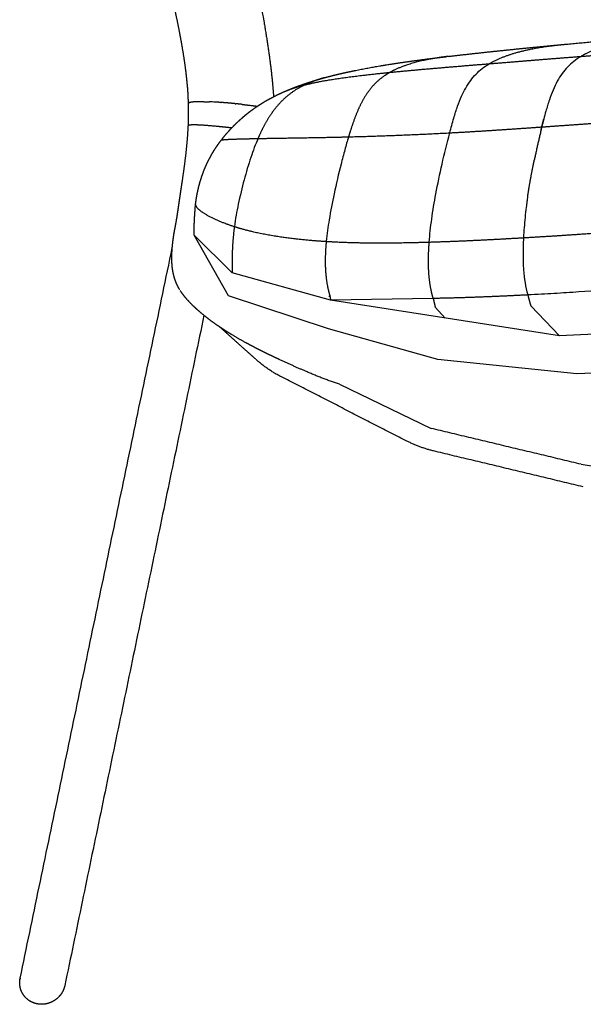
# Model space of a CAD drawing. Header units: millimetres. Extents: x 847 to 2889, y 2747 to 4819.
# Tile 1 of 26: x 849 to 1099, y 2762 to 3199. Entities that reach past the tile are written whole.
import ezdxf

# ---------------------------------------------------------------- set-up
doc = ezdxf.new("R2010")
doc.units = ezdxf.units.MM
doc.header["$MEASUREMENT"] = 0
for name, color, linetype, true_color in [('2DVýkres', 7, 'Continuous', 0x000000), ('2DVýkres$viditelné$tečné', 7, 'Continuous', 0x000000), ('2DVýkres$viditelné$čáry', 7, 'Continuous', 0x000000)]:
    doc.layers.add(name, color=color, linetype=linetype, true_color=true_color)

msp = doc.modelspace()

# ---------------------------------------------------------------- linework, layer by layer
at = {"layer": '2DVýkres'}
for points in [[(1246.96, 3048.32), (1096.07, 3041.99), (1034.37, 3048.32), (985.79, 3062.04), (941.44, 3076.69), (926.13, 3103.64)], [(1216.73, 3065.01), (1088.43, 3058.91), (986.73, 3074.65), (943.07, 3086.92), (926.13, 3103.64)], [(1032.32, 3075.48), (986.73, 3074.65)], [(1033.2, 3071.63), (1037.58, 3066.78)], [(1075.67, 3072.2), (1088.43, 3058.91)], [(990.7, 3037.32), (1031.42, 3017.75)], [(1098.09, 3001.79), (1104.36, 3000.76)]]:
    msp.add_lwpolyline(points, dxfattribs=at)
at = {"layer": '2DVýkres$viditelné$tečné'}
for points, weights, knots in [([(919.4, 3354.74), (921.34, 3347.49), (926.86, 3328.21), (934.11, 3301.6), (937.8, 3286.98), (945.21, 3257.59), (952.8, 3223.05), (956.99, 3199.16), (959.08, 3187.19), (960.58, 3175.92), (961.29, 3166.68), (961.39, 3165.09)], [3664.95483597, 3659.15149904, 3646.07909114, 3632.61343537, 3626.41685057, 3614.02368098, 3603.77548374, 3598.28661882, 3595.54218636, 3593.65281898, 3592.62164963, 3592.45980506], [0, 0, 0, 0, 0.2, 0.4, 0.4, 0.4, 0.6, 0.6, 0.6, 0.8, 0.8430681, 0.8430681, 0.8430681, 0.8430681]), ([(1136.3, 3192.31), (1134.49, 3192.17), (1128.17, 3191.59), (1117.91, 3190.13), (1106.65, 3187.28), (1100.58, 3184.6), (1097.99, 3183.04)], [3424.44459556, 3422.49440538, 3415.71343552, 3404.69455666, 3392.54789022, 3385.90274048, 3383.02807168], [-53.610814, -53.610814, -53.610814, -53.610814, -47.346283, -31.564189, -15.782094, 0, 0, 0, 0]), ([(1057.23, 3179.78), (1059.76, 3181.3), (1065.66, 3183.89), (1077, 3186.75), (1085.88, 3187.94), (1090.79, 3188.39)], [3417.39956223, 3420.31241849, 3427.06797095, 3439.9711928, 3450.0115121, 3455.55179072], [-1, -1, -1, -1, -0.75, -0.5, -0.2179305, -0.2179305, -0.2179305, -0.2179305]), ([(1039.16, 3183.04), (1036.68, 3182.75), (1030.41, 3181.84), (1021.32, 3179.7), (1015.61, 3177.33), (1013.12, 3175.93)], [3489.56918158, 3486.68728144, 3479.42158583, 3468.88620414, 3462.33407134, 3459.51227452], [0.34388, 0.34388, 0.34388, 0.34388, 0.5, 0.75, 1, 1, 1, 1]), ([(983.93, 3173.53), (983.8, 3173.49), (980.67, 3172.62), (977.8, 3171.58), (975.31, 3170.39)], [3518.89525279, 3518.75623902, 3515.49994162, 3512.61113861, 3510.24011842], [1.477813, 1.477813, 1.477813, 1.477813, 1.5, 2, 2, 2, 2]), ([(1013.12, 3175.93), (1010.63, 3174.53), (1006.37, 3171.31), (1002.42, 3166.15), (999.78, 3161.24), (998, 3157.13), (996.33, 3152.54), (995.25, 3149.11), (994.7, 3147.29)], [3459.51227452, 3456.69032919, 3451.95591413, 3447.70782556, 3444.9443613, 3443.09608969, 3441.37774206, 3440.25393263, 3439.68119681], [-1, -1, -1, -1, -0.75, -0.5, -0.375, -0.25, -0.125, 0, 0, 0, 0]), ([(975.31, 3170.39), (972.81, 3169.19), (968.32, 3166.43), (963.75, 3162.02), (960.56, 3157.9), (958.38, 3154.48), (956.36, 3150.73), (955.1, 3147.99), (954.49, 3146.55)], [3510.24011842, 3507.86901557, 3503.9175625, 3500.4978324, 3498.39497158, 3497.0633166, 3495.90553382, 3495.20097799, 3494.85315197], [-2, -2, -2, -2, -1.5, -1, -0.75, -0.5, -0.25, 0, 0, 0, 0]), ([(966.12, 3167.34), (966.96, 3167.71), (968.76, 3168.43), (971.83, 3169.45), (974.11, 3170.08), (975.31, 3170.39)], [3529.47626242, 3527.37322146, 3523.16797012, 3516.71256958, 3512.40155083, 3510.24011842], [-0.3810073, -0.3810073, -0.3810073, -0.3810073, -0.25, -0.125, 0, 0, 0, 0]), ([(926.84, 3152.57), (926.45, 3152.57), (925.72, 3152.58), (924.81, 3152.56), (924.13, 3152.49), (923.66, 3152.39), (923.54, 3152.29), (923.53, 3152.23)], [3576.95200351, 3577.2243755, 3577.83462511, 3578.94487394, 3580.24835466, 3581.81286167, 3583.02390156, 3583.7095476], [-19.269345, -19.269345, -19.269345, -19.269345, -16.860677, -14.452009, -12.043341, -9.634673, -6.890401, -6.890401, -6.890401, -6.890401]), ([(938.2, 3145.85), (938.23, 3145.89), (938.67, 3146.01), (940.68, 3146.16), (943.99, 3146.29), (948.03, 3146.41), (951.77, 3146.5), (954.49, 3146.55)], [3546.06687079, 3543.94309946, 3536.91754116, 3527.28524111, 3517.27767209, 3507.26354256, 3499.78586615, 3494.85315197], [0.140625, 0.140625, 0.140625, 0.140625, 0.25, 0.5, 0.625, 0.75, 1, 1, 1, 1]), ([(943.98, 3107.43), (943.48, 3103.39), (943.19, 3099.72), (942.93, 3092.92), (942.95, 3089.8), (943.07, 3086.92)], [3488.88633046, 3488.61060726, 3488.49544321, 3488.46174244, 3488.54327872, 3488.67287099], [-20.196898, -20.196898, -20.196898, -20.196898, -10.176002, -10.176002, -0.155106, -0.155106, -0.155106, -0.155106]), ([(943.98, 3107.43), (946.82, 3106.53), (952.88, 3104.92), (962.87, 3103.06), (971.78, 3101.92), (979.16, 3101.23), (982.92, 3100.96), (984.81, 3100.85)], [3488.88633046, 3483.54862823, 3472.92832583, 3457.40785595, 3445.02567202, 3435.57654104, 3431.02478025, 3428.79647758], [-2, -2, -2, -2, -1.5, -1, -0.5, -0.25, 0, 0, 0, 0]), ([(1072.43, 3102.48), (1079.3, 3102.87), (1093.13, 3103.71), (1108.1, 3104.83), (1116.15, 3105.51)], [3347.60732989, 3342.02840299, 3330.89745577, 3319.26202672, 3313.17939496], [0, 0, 0, 0, 0.500018, 1, 1, 1, 1]), ([(984.81, 3100.85), (988.59, 3100.61), (996.26, 3100.28), (1011.74, 3100.08), (1023.21, 3100.32), (1030.56, 3100.54)], [3428.79647758, 3424.33986874, 3415.80680196, 3400.09646368, 3389.65480327, 3383.13361922], [-1, -1, -1, -1, -0.75, -0.5, 0, 0, 0, 0]), ([(1032.29, 3075.62), (1031.93, 3076.86), (1031.23, 3079.62), (1030.56, 3084.05), (1030.27, 3088.32), (1030.19, 3091.92), (1030.27, 3095.95), (1030.44, 3098.95), (1030.56, 3100.54)], [3382.49063879, 3382.26432868, 3381.85604893, 3381.64712718, 3381.76477693, 3382.01732265, 3382.45483497, 3382.88041454, 3383.13361922], [0, 0, 0, 0, 6.077623, 12.155247, 15.194059, 18.23287, 21.271682, 24.310494, 24.310494, 24.310494, 24.310494])]:
    msp.add_rational_spline(points, weights, degree=3, knots=knots, dxfattribs=at)
for points, weights, degree in [([(1097.99, 3183.04), (1111.37, 3184.07), (1124.87, 3185.05), (1140.22, 3186.18)], [3383.02807168, 3372.08774447, 3361.18775728, 3349.28820433], 3), ([(1057.23, 3179.78), (1071.55, 3180.94), (1084.71, 3182.01), (1097.99, 3183.04)], [3417.39956223, 3404.95147199, 3393.96959828, 3383.02807168], 3), ([(1013.12, 3175.93), (1020.39, 3176.66), (1035.33, 3178), (1050.11, 3179.2), (1057.23, 3179.78)], [3459.51227452, 3451.63027593, 3436.80070256, 3423.62423757, 3417.39956223], 3), ([(975.31, 3170.39), (977.71, 3170.99), (983.04, 3172.12), (992.24, 3173.56), (1002.36, 3174.82), (1009.5, 3175.57), (1013.12, 3175.93)], [3510.24011842, 3505.91728674, 3497.22385861, 3484.253341, 3471.56979107, 3463.45311743, 3459.51227452], 3), ([(1080.56, 3151.69), (1094.03, 3152.63), (1107.63, 3153.58), (1123.23, 3154.91)], [3361.45418836, 3350.53756382, 3339.66080915, 3327.7128202], 3), ([(940.61, 3151.47), (937.77, 3151.77), (932.46, 3152.29), (928.41, 3152.53), (926.84, 3152.57)], [3576.9752075, 3575.83271978, 3574.73162983, 3575.86251556, 3576.95200351], 3), ([(942.8, 3151.23), (942.05, 3151.31), (941.33, 3151.39), (940.61, 3151.47)], [3577.95618621, 3577.59093723, 3577.26414253, 3576.9752075], 3), ([(1039.64, 3149.06), (1054.1, 3149.84), (1067.27, 3150.76), (1080.56, 3151.69)], [3396.17281816, 3383.5066538, 3372.46127097, 3361.4556816], 3), ([(954.49, 3146.55), (957.21, 3146.6), (963.09, 3146.7), (972.95, 3146.85), (983.58, 3147.03), (990.97, 3147.19), (994.7, 3147.29)], [3494.85315197, 3489.92078602, 3480.16322492, 3465.98051509, 3452.39019292, 3443.82171667, 3439.68119681], 3), ([(994.7, 3147.29), (1017.19, 3147.87), (1039.64, 3149.06)], [1, 0.99990656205, 1], 2), ([(1030.56, 3100.54), (1045.33, 3100.98), (1058.81, 3101.68), (1072.42, 3102.48)], [3383.13361922, 3370.09273611, 3358.82436516, 3347.60855763], 3), ([(1074.29, 3077.17), (1074.73, 3075.43), (1075.16, 3073.78), (1075.67, 3072.2)], [3346.68064355, 3346.92883593, 3347.18933257, 3347.52600088], 3), ([(990.7, 3037.32), (983.41, 3039.78), (976.33, 3042.82)], [1, 0.999194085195, 1], 2)]:
    msp.add_rational_spline(points, weights, degree=degree, dxfattribs=at)
for points, knots in [([(1039.64, 3149.06), (1040.22, 3151.26), (1041.29, 3155.23), (1043.03, 3160.68), (1044.78, 3165.15), (1046.71, 3169.01), (1048.83, 3172.31), (1051.29, 3175.2), (1054.05, 3177.69), (1056.13, 3179.12), (1057.23, 3179.78)], [0, 0, 0, 0, 1.828515, 3.318753, 4.61144, 5.700774, 6.796519, 7.767623, 8.755738, 9.792642, 9.792642, 9.792642, 9.792642]), ([(954.49, 3146.55), (953.91, 3145.21), (952.8, 3142.43), (950.65, 3136.34), (948.17, 3127.99), (945.72, 3117.73), (944.45, 3110.77), (943.98, 3107.43)], [0, 0, 0, 0, 1.173154, 2.410467, 5.215605, 8.196037, 10.915669, 10.915669, 10.915669, 10.915669]), ([(994.7, 3147.29), (994.14, 3145.39), (992.98, 3141.34), (990.77, 3132.92), (988.34, 3122.56), (986.11, 3111.14), (985.12, 3104.06), (984.81, 3100.85)], [0, 0, 0, 0, 1.600634, 3.394915, 7.020231, 10.183431, 12.783947, 12.783947, 12.783947, 12.783947]), ([(1030.56, 3100.54), (1030.68, 3102.21), (1031, 3105.62), (1031.89, 3112.77), (1033.52, 3122.65), (1036.24, 3135.42), (1038.43, 3144.44), (1039.64, 3149.06)], [0, 0, 0, 0, 1.354013, 2.76211, 5.807534, 9.434227, 13.291507, 13.291507, 13.291507, 13.291507])]:
    msp.add_open_spline(points, degree=3, knots=knots, dxfattribs=at)
for points in [[(1081.19, 3154.22), (1081.19, 3154.22), (1081.19, 3154.22)], [(1098.09, 3001.79), (1064.75, 3009.77), (1031.42, 3017.75)]]:
    msp.add_open_spline(points, degree=2, dxfattribs=at)
at = {"layer": '2DVýkres$viditelné$čáry'}
for points, weights, degree, knots in [([(923.61, 3162.16), (923.52, 3165.12), (923.34, 3168.08), (923.06, 3171.03), (922.62, 3175.73), (921.98, 3180.38), (920.57, 3189.01), (919.81, 3193.08), (919.01, 3197.06), (917.72, 3203.42), (916.21, 3210.15), (913.45, 3222.22), (912.05, 3228.18), (910.69, 3233.99), (907.43, 3247.99), (904.16, 3262.16), (901.37, 3275.87), (901.34, 3276.05), (901.3, 3276.23), (901.26, 3276.41), (899.86, 3283.34), (898.55, 3290.3), (897.33, 3297.27), (896.22, 3303.64), (895.21, 3310.03), (894.3, 3316.44), (893.89, 3319.34), (893.51, 3322.24), (893.17, 3325.14), (893.13, 3325.44), (893.09, 3325.79), (893.04, 3326.17), (892.77, 3328.51), (892.52, 3330.85), (892.3, 3333.2), (892.07, 3335.67), (891.88, 3338.14), (891.74, 3340.62), (891.61, 3342.84), (891.53, 3345.07), (891.51, 3347.3)], [1, 0.999670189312, 0.999670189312, 1, 1.00033490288, 1.00071219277, 1.00147323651, 1.00185828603, 1.00225196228, 1.00288165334, 1.0035905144, 1.00491084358, 1.00558624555, 1.00626391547, 1.00789889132, 1.00966698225, 1.01149655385, 1.01152036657, 1.0115441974, 1.01156804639, 1.01150266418, 1.01150266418, 1.01156804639, 1.01148082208, 1.01148082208, 1.01156804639, 1.01153188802, 1.01153188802, 1.01156804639, 1.01161810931, 1.01167482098, 1.01173827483, 1.01169234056, 1.01169234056, 1.01173827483, 1.01163497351, 1.01163497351, 1.01173827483, 1.01152054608, 1.01152054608, 1.01173827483], 3, [0, 0, 0, 0, 2.388812, 2.388812, 2.388812, 17.221404, 17.221404, 30.399557, 30.399557, 30.399557, 51.644812, 51.644812, 71.934315, 71.934315, 71.934315, 120.344262, 120.344262, 120.344262, 120.969099, 120.969099, 120.969099, 126.676537, 126.676537, 126.676537, 131.897007, 131.897007, 131.897007, 134.255006, 134.255006, 134.255006, 135.509236, 135.509236, 135.509236, 137.411174, 137.411174, 137.411174, 139.410244, 139.410244, 139.410244, 141.208024, 141.208024, 141.208024, 141.208024]), ([(1039.16, 3183.04), (1052.3, 3184.58), (1065.47, 3185.93), (1077.7, 3187.17), (1089.94, 3188.31)], [1, 0.999969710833, 1, 0.999990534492, 1], 2, [0, 0, 0, 7.11564, 7.11564, 13.728001, 13.728001, 13.728001]), ([(983.93, 3173.53), (988.42, 3174.76), (993.06, 3175.83), (997.59, 3176.75), (1001.49, 3177.55), (1005.39, 3178.27), (1009.31, 3178.92), (1010.1, 3179.05), (1010.89, 3179.18), (1011.67, 3179.3), (1016.33, 3180.05), (1021, 3180.73), (1025.68, 3181.35), (1027.95, 3181.66), (1030.23, 3181.95), (1032.51, 3182.23), (1034.48, 3182.48), (1036.45, 3182.72), (1038.43, 3182.95)], [3518.89525207, 3516.75912262, 3514.53451307, 3512.33765881, 3511.9525911, 3511.9525911, 3512.33765881, 3511.94152166, 3511.54461293, 3511.14439803, 3510.93607712, 3510.93607712, 3511.14439803, 3511.1213195, 3511.1213195, 3511.14439803, 3511.13488382, 3511.13488382, 3511.14439803], 3, [0.000001, 0.000001, 0.000001, 0.000001, 16.766172, 16.766172, 16.766172, 19.970759, 19.970759, 19.970759, 22.853479, 22.853479, 22.853479, 26.660069, 26.660069, 26.660069, 28.51207, 28.51207, 28.51207, 30.115027, 30.115027, 30.115027, 30.115027]), ([(966.54, 3167.52), (968.26, 3168.27), (969.99, 3168.97), (971.74, 3169.62), (972.41, 3169.87), (973.08, 3170.11), (973.75, 3170.35), (975.02, 3170.8), (976.29, 3171.23), (977.57, 3171.64), (979.38, 3172.22), (981.2, 3172.77), (983.04, 3173.28), (983.15, 3173.31), (983.27, 3173.34), (983.43, 3173.39), (983.48, 3173.4), (983.54, 3173.42)], [1, 0.9997765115, 0.9997765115, 1, 0.999974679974, 0.999974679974, 1, 0.999925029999, 0.999925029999, 1, 0.999882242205, 0.999882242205, 1, 0.999984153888, 0.999968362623, 0.999945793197, 0.999938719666, 0.999931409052], 3, [0, 0, 0, 0, 1.507563, 1.507563, 1.507563, 2.083863, 2.083863, 2.083863, 3.165332, 3.165332, 3.165332, 4.70168, 4.70168, 4.70168, 5.157914, 5.157914, 5.35605, 5.35605, 5.35605, 5.35605]), ([(938.2, 3145.85), (938.97, 3146.86), (939.77, 3147.84), (940.59, 3148.8), (941.43, 3149.77), (942.3, 3150.71), (943.19, 3151.64), (944.09, 3152.57), (945.01, 3153.48), (945.96, 3154.36), (946.67, 3155.02), (947.39, 3155.66), (948.13, 3156.29), (948.24, 3156.38), (948.34, 3156.46), (948.51, 3156.6), (948.59, 3156.68), (948.75, 3156.81), (948.83, 3156.88), (948.93, 3156.96), (949.45, 3157.39), (949.97, 3157.8), (950.5, 3158.22), (951.04, 3158.63), (951.59, 3159.05), (952.14, 3159.45), (953.3, 3160.29), (954.48, 3161.09), (955.69, 3161.86), (955.72, 3161.87), (955.75, 3161.89), (955.77, 3161.91), (957.24, 3162.83), (958.73, 3163.69), (960.26, 3164.5), (960.42, 3164.59), (960.56, 3164.66), (960.71, 3164.74), (960.73, 3164.75), (960.87, 3164.83), (961.02, 3164.9), (961.18, 3164.99), (962.8, 3165.82), (964.45, 3166.61), (966.12, 3167.34)], [1, 0.999725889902, 0.999725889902, 1, 0.99974756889, 0.99974756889, 1, 0.999747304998, 0.999747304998, 1, 0.999852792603, 0.999852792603, 1, 0.999982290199, 0.999966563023, 0.999939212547, 0.999925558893, 0.999900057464, 0.999886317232, 0.999870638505, 0.999794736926, 0.999794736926, 0.999870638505, 0.999788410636, 0.999788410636, 0.999870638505, 0.999503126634, 0.999503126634, 0.999870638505, 0.999866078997, 0.999861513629, 0.999856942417, 0.999413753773, 0.999413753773, 0.999856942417, 0.999826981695, 0.999800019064, 0.999772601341, 0.999769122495, 0.999741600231, 0.999714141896, 0.999683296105, 0.999363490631, 0.999363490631, 0.999683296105], 3, [0, 0, 0, 0, 1.020968, 1.020968, 1.020968, 2.055356, 2.055356, 2.055356, 3.101109, 3.101109, 3.101109, 3.880505, 3.880505, 3.880505, 4.314195, 4.314195, 4.745006, 4.745006, 5.117401, 5.117401, 5.117401, 5.657729, 5.657729, 5.657729, 6.209875, 6.209875, 6.209875, 7.363855, 7.363855, 7.363855, 7.47906, 7.47906, 7.47906, 8.873928, 8.873928, 8.873928, 9.4921, 9.4921, 9.581933, 9.581933, 10.202808, 10.202808, 10.202808, 11.672831, 11.672831, 11.672831, 11.672831]), ([(926.82, 3162.83), (926.68, 3162.82), (926.54, 3162.82), (926.33, 3162.8), (926.27, 3162.8), (926.2, 3162.8)], [3579.27546872, 3579.3735139, 3579.47568786, 3579.63581742, 3579.69032301, 3579.74593835], 3, [37.7722943, 37.7722943, 37.7722943, 37.7722943, 38.3582713, 38.3582713, 38.6518324, 38.6518324, 38.6518324, 38.6518324]), ([(927.73, 3162.86), (927.57, 3162.86), (927.42, 3162.85), (927.19, 3162.85), (927.12, 3162.84), (927.04, 3162.84)], [3578.7324293, 3578.81407777, 3578.90016256, 3579.03583609, 3579.08200679, 3579.12929371], 3, [36.5843302, 36.5843302, 36.5843302, 36.5843302, 37.1785921, 37.1785921, 37.4744003, 37.4744003, 37.4744003, 37.4744003]), ([(933.15, 3162.81), (933.09, 3162.81), (933.04, 3162.81), (932.93, 3162.82), (932.88, 3162.82), (932.82, 3162.82)], [3577.54814755, 3577.54827598, 3577.548678, 3577.55003216, 3577.5509822, 3577.55220923], 3, [30.6308031, 30.6308031, 30.6308031, 30.6308031, 30.7970372, 30.7970372, 30.9626597, 30.9626597, 30.9626597, 30.9626597]), ([(939.94, 3162.41), (939.82, 3162.42), (939.69, 3162.43), (939.43, 3162.45), (939.31, 3162.46), (938.93, 3162.49), (938.68, 3162.5), (938.43, 3162.52)], [3578.74177835, 3578.69946001, 3578.65811892, 3578.57773866, 3578.53869715, 3578.42607695, 3578.35539429, 3578.28868092], 3, [23.80593, 23.80593, 23.80593, 23.80593, 24.191828, 24.191828, 24.574571, 24.574571, 25.324714, 25.324714, 25.324714, 25.324714]), ([(941.11, 3162.31), (941.04, 3162.32), (940.98, 3162.33), (940.85, 3162.34), (940.78, 3162.34), (940.46, 3162.37), (940.21, 3162.39), (939.95, 3162.41)], [3579.15543762, 3579.13076552, 3579.106329, 3579.05804163, 3579.03419051, 3578.91797151, 3578.82913543, 3578.74415019], 3, [22.628662, 22.628662, 22.628662, 22.628662, 22.826983, 22.826983, 23.024403, 23.024403, 23.798724, 23.798724, 23.798724, 23.798724]), ([(944.33, 3162.02), (944.33, 3162.02), (944.34, 3162.02), (944.42, 3162.01), (944.49, 3162), (944.57, 3161.99)], [3580.57443282, 3580.57606693, 3580.57770147, 3580.61707323, 3580.65504193, 3580.69323768], 3, [-19.2999836, -19.2999836, -19.2999836, -19.2999836, -19.2896295, -19.2896295, -19.0506497, -19.0506497, -19.0506497, -19.0506497]), ([(919.91, 3121.08), (920.05, 3122), (920.19, 3122.97), (920.33, 3123.89), (920.36, 3124.12), (920.4, 3124.36), (920.44, 3124.61), (920.62, 3125.81), (920.8, 3127.04), (920.98, 3128.25), (921.16, 3129.5), (921.34, 3130.74), (921.52, 3131.99), (921.7, 3133.27), (921.87, 3134.56), (922.03, 3135.84), (922.38, 3138.5), (922.68, 3141.17), (922.94, 3143.84), (923.21, 3146.63), (923.4, 3149.43), (923.53, 3152.23)], [3575.81985974, 3576.16442331, 3576.50366322, 3576.81803678, 3576.89383173, 3576.97354937, 3577.05691746, 3577.4557192, 3577.83558108, 3578.19449577, 3578.18149636, 3578.18149636, 3578.19449577, 3578.15959377, 3578.15959377, 3578.19449577, 3577.85817211, 3577.85817211, 3578.19449577, 3577.45430528, 3577.45430528, 3578.19449577], 3, [0.036506, 0.036506, 0.036506, 0.036506, 3.000023, 3.000023, 3.000023, 3.749398, 3.749398, 3.749398, 7.556891, 7.556891, 7.556891, 8.573269, 8.573269, 8.573269, 9.616652, 9.616652, 9.616652, 11.782387, 11.782387, 11.782387, 14.044187, 14.044187, 14.044187, 14.044187]), ([(926.74, 3117.28), (926.91, 3118.67), (927.12, 3120.04), (927.38, 3121.41), (927.5, 3122.08), (927.64, 3122.75), (927.79, 3123.42), (927.94, 3124.08), (928.09, 3124.74), (928.26, 3125.39), (928.59, 3126.68), (928.96, 3127.96), (929.37, 3129.22), (929.78, 3130.45), (930.22, 3131.67), (930.71, 3132.87), (931.19, 3134.05), (931.7, 3135.21), (932.26, 3136.35), (932.85, 3137.45), (933.44, 3138.55), (934.03, 3139.66), (934.34, 3140.19), (934.66, 3140.72), (934.99, 3141.25), (935.32, 3141.78), (935.66, 3142.3), (936.01, 3142.81), (936.7, 3143.85), (937.43, 3144.86), (938.19, 3145.85)], [1, 0.999665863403, 0.999665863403, 1, 0.999913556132, 0.999913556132, 1, 0.999911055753, 0.999911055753, 1, 0.999628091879, 0.999628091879, 1, 0.999607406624, 0.999607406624, 1, 0.99959303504, 0.99959303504, 1, 0.999988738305, 0.99997747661, 0.999966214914, 0.999868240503, 0.999868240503, 0.999966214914, 0.999875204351, 0.999875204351, 0.999966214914, 0.999642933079, 0.999642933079, 0.999966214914], 3, [0, 0, 0, 0, 1.121546, 1.121546, 1.121546, 1.673741, 1.673741, 1.673741, 2.219492, 2.219492, 2.219492, 3.29097, 3.29097, 3.29097, 4.336825, 4.336825, 4.336825, 5.360839, 5.360839, 5.360839, 6.360839, 6.360839, 6.360839, 6.861798, 6.861798, 6.861798, 7.362652, 7.362652, 7.362652, 8.370014, 8.370014, 8.370014, 8.370014]), ([(1074.27, 3120.66), (1074.51, 3122.23), (1074.93, 3124.9), (1075.61, 3128.75), (1076.35, 3132.68), (1076.92, 3135.51), (1077.28, 3137.2)], [3351.5334845, 3351.94526885, 3352.67611978, 3353.80403201, 3355.00271509, 3355.90625247, 3356.45732279], 3, [-0.5937457, -0.5937457, -0.5937457, -0.5937457, -0.5, -0.4375, -0.375, -0.2812451, -0.2812451, -0.2812451, -0.2812451]), ([(918.21, 3109.76), (918.24, 3109.95), (918.28, 3110.18), (918.33, 3110.44), (918.33, 3110.48), (918.34, 3110.53), (918.35, 3110.61), (918.36, 3110.65), (918.37, 3110.72), (918.38, 3110.76), (918.39, 3110.8), (918.49, 3111.43), (918.59, 3112.05), (918.68, 3112.68), (918.75, 3113.13), (918.82, 3113.61), (918.89, 3114.1), (918.99, 3114.76), (919.09, 3115.44), (919.19, 3116.16), (919.26, 3116.62), (919.32, 3117.08), (919.39, 3117.55), (919.56, 3118.68), (919.73, 3119.89), (919.91, 3121.05)], [3566.91107479, 3567.38568788, 3567.84703404, 3568.29443506, 3568.37006258, 3568.44526901, 3568.5806086, 3568.64091847, 3568.7617838, 3568.82235465, 3568.88260468, 3568.83574807, 3568.83574807, 3568.88260468, 3569.30620905, 3569.69992492, 3570.06726627, 3570.55687057, 3570.98536327, 3571.38140692, 3571.63463668, 3571.87108046, 3572.09422694, 3572.62869898, 3573.1134463, 3573.54747939], 3, [0.171904, 0.171904, 0.171904, 0.171904, 1.68699, 1.68699, 1.68699, 1.943042, 1.943042, 2.150601, 2.150601, 2.361128, 2.361128, 2.361128, 2.872409, 2.872409, 2.872409, 4.674886, 4.674886, 4.674886, 7.062485, 7.062485, 7.062485, 8.601739, 8.601739, 8.601739, 12.344944, 12.344944, 12.344944, 12.344944]), ([(926.13, 3103.64), (926.13, 3103.68), (926.13, 3103.72), (926.13, 3103.75), (926.13, 3103.97), (926.13, 3104.2), (926.13, 3104.42), (926.13, 3104.88), (926.13, 3105.34), (926.14, 3105.8), (926.14, 3106.26), (926.15, 3106.73), (926.16, 3107.2), (926.16, 3107.43), (926.17, 3107.66), (926.17, 3107.9), (926.18, 3108.13), (926.19, 3108.36), (926.19, 3108.6), (926.21, 3109.06), (926.23, 3109.53), (926.25, 3110), (926.27, 3110.47), (926.3, 3110.94), (926.32, 3111.41), (926.35, 3111.89), (926.38, 3112.36), (926.41, 3112.84), (926.44, 3113.32), (926.47, 3113.81), (926.51, 3114.29), (926.54, 3114.78), (926.58, 3115.27), (926.62, 3115.76), (926.66, 3116.26), (926.7, 3116.75), (926.74, 3117.25)], [3541.3546897, 3541.35924837, 3541.36388448, 3541.36858292, 3541.39758467, 3541.43010139, 3541.46370107, 3541.53330077, 3541.60567985, 3541.68206998, 3541.64584292, 3541.64584292, 3541.68206998, 3541.72667055, 3541.77154736, 3541.81670178, 3541.86186848, 3541.90731367, 3541.95303592, 3541.90927806, 3541.90927806, 3541.95303592, 3542.04332631, 3542.13216806, 3542.2187232, 3542.30660705, 3542.39428003, 3542.48141285, 3542.57005477, 3542.65815033, 3542.74535456, 3542.83401364, 3542.92176438, 3543.00826446, 3543.09577968, 3543.18202708, 3543.26669279], 3, [10.312831, 10.312831, 10.312831, 10.312831, 10.422276, 10.422276, 10.422276, 11.096708, 11.096708, 11.096708, 12.48255, 12.48255, 12.48255, 12.858156, 12.858156, 12.858156, 13.5657, 13.5657, 13.5657, 14.273401, 14.273401, 14.273401, 14.650666, 14.650666, 14.650666, 16.076273, 16.076273, 16.076273, 17.520362, 17.520362, 17.520362, 18.985466, 18.985466, 18.985466, 20.471112, 20.471112, 20.471112, 21.970406, 21.970406, 21.970406, 21.970406]), ([(926.74, 3117.28), (926.71, 3116.98), (927.06, 3115.91), (929.27, 3114.02), (932.83, 3111.95), (937.17, 3109.85), (941.15, 3108.34), (943.98, 3107.43)], [3544.05122819, 3541.58875928, 3534.0079851, 3523.59505677, 3512.96629282, 3502.27239017, 3494.22408548, 3488.88633046], 3, [9.051964, 9.051964, 9.051964, 9.051964, 17.727969, 35.455938, 44.319923, 53.183907, 70.911876, 70.911876, 70.911876, 70.911876]), ([(919.69, 3079.41), (919.44, 3079.82), (919.21, 3080.23), (918.98, 3080.65), (918.73, 3081.17), (918.48, 3081.7), (918.23, 3082.22), (918.18, 3082.33), (918.14, 3082.44), (918.09, 3082.55), (917.58, 3083.79), (917.18, 3085.08), (916.9, 3086.39), (916.86, 3086.56), (916.83, 3086.72), (916.79, 3086.89), (916.51, 3088.36), (916.33, 3089.84), (916.26, 3091.34), (916.25, 3091.46), (916.24, 3091.6), (916.23, 3091.91), (916.23, 3092.05), (916.22, 3092.18), (916.18, 3093.72), (916.21, 3095.26), (916.31, 3096.79), (916.35, 3097.37), (916.4, 3097.95), (916.45, 3098.52), (916.55, 3099.64), (916.68, 3100.75), (916.83, 3101.86), (917.01, 3103.14), (917.21, 3104.41), (917.44, 3105.67), (917.44, 3105.7), (917.45, 3105.73), (917.46, 3105.76), (917.61, 3106.6), (917.76, 3107.43), (917.92, 3108.26), (918.03, 3108.83), (918.14, 3109.4), (918.2, 3109.7)], [1, 0.999710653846, 0.999710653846, 1, 1.00018815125, 1.00037630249, 1.00056445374, 1.00056445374, 1.00056445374, 1.00056445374, 0.997982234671, 0.997982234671, 1.00056445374, 1.00060242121, 1.00064005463, 1.0006773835, 0.998943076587, 0.998943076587, 1.0006773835, 1.00069948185, 1.00072501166, 1.00077790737, 1.00080183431, 1.00082566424, 1.00012874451, 1.00012874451, 1.00082566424, 1.00076334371, 1.00076334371, 1.00082566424, 1.00065053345, 1.00065053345, 1.00082566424, 1.00069440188, 1.00069440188, 1.00082566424, 1.00083186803, 1.00083808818, 1.00084432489, 1.00083185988, 1.00083185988, 1.00084432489, 1.00101613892, 1.0012241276, 1.00144243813], 3, [0, 0, 0, 0, 0.382476, 0.382476, 0.382476, 1.382476, 1.382476, 1.382476, 1.478005, 1.478005, 1.478005, 2.56168, 2.56168, 2.56168, 3.207954, 3.207954, 3.207954, 4.41307, 4.41307, 4.41307, 4.949033, 4.949033, 5.395143, 5.395143, 5.395143, 6.633849, 6.633849, 6.633849, 7.101244, 7.101244, 7.101244, 8.004685, 8.004685, 8.004685, 9.043138, 9.043138, 9.043138, 9.151327, 9.151327, 9.151327, 9.835197, 9.835197, 9.835197, 12.373781, 12.373781, 12.373781, 12.373781]), ([(984.81, 3100.85), (984.66, 3099.32), (984.44, 3096.42), (984.33, 3092.53), (984.39, 3089.03), (984.82, 3082.78), (985.71, 3078.98), (986.45, 3076.54)], [3428.79647758, 3428.60363334, 3428.29628292, 3428.02853923, 3427.92283124, 3427.99191019, 3428.54130246, 3429.0227835], 3, [-1, -1, -1, -1, -0.8750114, -0.7500229, -0.6250343, -0.5000458, -0.0002743, -0.0002743, -0.0002743, -0.0002743]), ([(923.09, 3074.9), (923, 3075), (922.92, 3075.09), (922.85, 3075.17), (922.36, 3075.73), (921.89, 3076.3), (921.43, 3076.89), (921.4, 3076.94), (921.36, 3076.98), (921.28, 3077.09), (921.24, 3077.14), (921.21, 3077.19), (920.79, 3077.74), (920.39, 3078.31), (920.01, 3078.9), (919.98, 3078.94), (919.95, 3078.99), (919.93, 3079.03)], [3534.82618626, 3534.98456007, 3535.13606265, 3535.28050187, 3534.16894081, 3534.16894081, 3535.28050187, 3535.36350509, 3535.45040452, 3535.62987138, 3535.71849556, 3535.80733616, 3534.18880227, 3534.18880227, 3535.80733616, 3535.87993962, 3535.95246729, 3536.0249127], 3, [0, 0, 0, 0, 0.611233, 0.611233, 0.611233, 1.209879, 1.209879, 1.209879, 1.55409, 1.55409, 1.890429, 1.890429, 1.890429, 2.451512, 2.451512, 2.451512, 2.732822, 2.732822, 2.732822, 2.732822]), ([(976.33, 3042.82), (973.51, 3044.03), (970.69, 3045.27), (967.88, 3046.54), (966.59, 3047.12), (965.31, 3047.71), (964.02, 3048.3), (961.55, 3049.45), (959.08, 3050.64), (954.22, 3053.06), (951.69, 3054.38), (949.3, 3055.68), (946.91, 3056.98), (944.55, 3058.35), (942.22, 3059.76), (941.96, 3059.92), (941.66, 3060.1), (941.35, 3060.3), (939.39, 3061.51), (937.47, 3062.78), (935.59, 3064.1), (934.62, 3064.78), (933.66, 3065.48), (932.71, 3066.2), (932.55, 3066.33), (932.4, 3066.44), (932.27, 3066.54), (931.17, 3067.43), (930.07, 3068.32), (928.97, 3069.21), (928.23, 3069.84), (927.5, 3070.49), (926.78, 3071.15), (926.46, 3071.46), (926.13, 3071.76), (925.81, 3072.07), (925.4, 3072.46), (925, 3072.86), (924.6, 3073.27), (924.15, 3073.74), (923.71, 3074.21), (923.27, 3074.7)], [1, 0.999975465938, 0.999975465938, 1, 0.999989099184, 0.999989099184, 1, 1.00008276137, 1.0002484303, 1.00067094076, 1.00094914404, 1.00124853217, 1.0010523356, 1.0010523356, 1.00124853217, 1.00128870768, 1.00133356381, 1.00138341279, 1.00110183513, 1.00110183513, 1.00138341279, 1.00127700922, 1.00127700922, 1.00138341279, 1.00143174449, 1.00147654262, 1.00151761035, 1.00189488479, 1.00227215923, 1.00264943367, 1.00250393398, 1.00250393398, 1.00264943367, 1.00279397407, 1.00293851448, 1.00308305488, 1.00300606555, 1.00300606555, 1.00308305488, 1.00295158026, 1.00295158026, 1.00308305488], 3, [0, 0, 0, 0, 2.482245, 2.482245, 2.482245, 3.624182, 3.624182, 3.624182, 12.031662, 12.031662, 21.322886, 21.322886, 21.322886, 23.52068, 23.52068, 23.52068, 24.710482, 24.710482, 24.710482, 26.56629, 26.56629, 26.56629, 27.524071, 27.524071, 27.524071, 28.305721, 28.305721, 28.305721, 29.305721, 29.305721, 29.305721, 30.094119, 30.094119, 30.094119, 31.094119, 31.094119, 31.094119, 31.553226, 31.553226, 31.553226, 32.077158, 32.077158, 32.077158, 32.077158]), ([(857.03, 2761.94), (855.38, 2762.15), (853.89, 2762.9), (853.55, 2763.06), (853.23, 2763.26), (851.43, 2764.34), (850.26, 2766.08), (849.08, 2767.82), (848.75, 2769.89), (848.51, 2771.42), (848.74, 2772.94), (848.78, 2773.2), (848.83, 2773.46)], [1, 0.986059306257, 1, 0.999251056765, 1, 0.976314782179, 1, 0.976422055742, 1, 0.987897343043, 1, 0.999662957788, 1], 2, [0, 0, 0, 0.88754, 0.88754, 1.088317, 1.088317, 2.199585, 2.199585, 3.311478, 3.311478, 4.134883, 4.134883, 4.275281, 4.275281, 4.275281]), ([(868.66, 2770.21), (868.62, 2770), (868.57, 2769.79), (868.09, 2767.94), (867, 2766.39), (866.69, 2765.94), (866.33, 2765.54), (865.57, 2764.65), (864.64, 2763.96)], [1, 0.999766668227, 1, 0.983560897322, 1, 0.998703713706, 1, 0.994109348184, 1], 2, [0, 0, 0, 0.117551, 0.117551, 1.130189, 1.130189, 1.420544, 1.420544, 2.044899, 2.044899, 2.044899]), ([(864.64, 2763.96), (863.59, 2763.18), (862.39, 2762.68), (862.09, 2762.55), (861.77, 2762.44), (859.49, 2761.64), (857.09, 2761.93)], [1, 0.99268464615, 1, 0.999515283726, 1, 0.973822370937, 1], 2, [0, 0, 0, 0.696306, 0.696306, 0.874225, 0.874225, 2.153324, 2.153324, 2.153324])]:
    msp.add_rational_spline(points, weights, degree=degree, knots=knots, dxfattribs=at)
for points, weights, degree in [([(1090.79, 3188.39), (1113.38, 3190.5), (1136, 3192.29)], [1, 0.999973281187, 1], 2), ([(923.53, 3152.23), (923.76, 3157.19), (923.61, 3162.15)], [1, 0.999284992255, 1], 2), ([(924.68, 3162.63), (924.68, 3162.63), (924.68, 3162.63), (924.69, 3162.63)], [3581.50908647, 3581.50816527, 3581.5072442, 3581.50632328], 3), ([(924.78, 3162.65), (924.75, 3162.64), (924.72, 3162.64), (924.69, 3162.63)], [3581.35968901, 3581.40815397, 3581.45703255, 3581.50632328], 3), ([(924.78, 3162.65), (924.79, 3162.65), (924.81, 3162.65), (924.83, 3162.66)], [3581.35968901, 3581.33458737, 3581.30959663, 3581.28471702], 3), ([(924.97, 3162.68), (924.92, 3162.67), (924.87, 3162.66), (924.83, 3162.66)], [3581.07144147, 3581.14159848, 3581.21269197, 3581.28471702], 3), ([(925.13, 3162.7), (925.07, 3162.69), (925.02, 3162.68), (924.97, 3162.68)], [3580.86312972, 3580.93072734, 3580.99927892, 3581.06883922], 3), ([(925.29, 3162.72), (925.23, 3162.71), (925.18, 3162.7), (925.13, 3162.7)], [3580.66125855, 3580.72672508, 3580.79316366, 3580.86062839], 3), ([(925.46, 3162.73), (925.4, 3162.73), (925.34, 3162.72), (925.29, 3162.72)], [3580.46586467, 3580.52915801, 3580.59347355, 3580.65886419], 3), ([(925.63, 3162.75), (925.57, 3162.75), (925.51, 3162.74), (925.46, 3162.73)], [3580.27674978, 3580.33804163, 3580.40030257, 3580.46358552], 3), ([(925.81, 3162.77), (925.75, 3162.76), (925.69, 3162.76), (925.63, 3162.75)], [3580.09403348, 3580.15315508, 3580.21332163, 3580.27458429], 3), ([(926, 3162.78), (925.94, 3162.78), (925.88, 3162.77), (925.82, 3162.77)], [3579.91773143, 3579.97480804, 3580.03287844, 3580.09199383], 3), ([(926.2, 3162.8), (926.13, 3162.79), (926.07, 3162.79), (926, 3162.78)], [3579.7477252, 3579.80270659, 3579.8587198, 3579.91581453], 3), ([(927.04, 3162.84), (926.97, 3162.84), (926.89, 3162.83), (926.82, 3162.83)], [3579.13056002, 3579.1773325, 3579.22515571, 3579.27407221], 3), ([(930.38, 3162.88), (929.06, 3162.9), (927.73, 3162.86)], [1, 0.999819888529, 1], 2), ([(930.38, 3162.88), (931.6, 3162.86), (932.82, 3162.82)], [1, 0.999935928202, 1], 2), ([(933.48, 3162.8), (933.37, 3162.8), (933.26, 3162.81), (933.15, 3162.81)], [3577.55067085, 3577.54874995, 3577.54790025, 3577.54814268], 3), ([(938.05, 3162.55), (936.44, 3162.66), (934.83, 3162.74)], [1, 0.999953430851, 1], 2), ([(938.43, 3162.52), (938.3, 3162.53), (938.18, 3162.54), (938.06, 3162.55)], [3578.28704472, 3578.25438494, 3578.2226966, 3578.19199044], 3), ([(941.5, 3162.28), (941.37, 3162.29), (941.24, 3162.3), (941.11, 3162.31)], [3579.3073556, 3579.25682026, 3579.20717239, 3579.15843105], 3), ([(944.33, 3162.02), (942.92, 3162.16), (941.51, 3162.28)], [1, 0.999980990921, 1], 2), ([(944.75, 3161.98), (944.69, 3161.98), (944.63, 3161.99), (944.57, 3161.99)], [3580.78539227, 3580.75453019, 3580.72381117, 3580.69323768], 3), ([(944.75, 3161.98), (944.75, 3161.98), (944.76, 3161.98), (944.76, 3161.98)], [3580.78539226, 3580.78711067, 3580.78882953, 3580.79054882], 3), ([(947.4, 3161.7), (946.08, 3161.84), (944.76, 3161.98)], [1, 0.999990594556, 1], 2), ([(947.4, 3161.7), (947.69, 3161.67), (947.99, 3161.63), (948.29, 3161.6)], [3582.23073172, 3582.40362267, 3582.57897726, 3582.75635315], 3), ([(948.3, 3161.6), (948.29, 3161.6), (948.29, 3161.6), (948.29, 3161.6)], [3582.76348024, 3582.76110414, 3582.75872844, 3582.75635316], 3), ([(948.3, 3161.6), (948.62, 3161.56), (948.93, 3161.53), (949.24, 3161.49)], [3582.76348024, 3582.95341866, 3583.14595324, 3583.34063425], 3), ([(949.26, 3161.49), (949.25, 3161.49), (949.25, 3161.49), (949.24, 3161.49)], [3583.34816606, 3583.3456551, 3583.3431445, 3583.34063425], 3), ([(949.26, 3161.49), (949.57, 3161.45), (949.88, 3161.42), (950.2, 3161.38)], [3583.34816606, 3583.54282361, 3583.73962006, 3583.93810623], 3), ([(950.21, 3161.38), (950.24, 3161.38), (950.28, 3161.37), (950.32, 3161.37)], [3583.94602904, 3583.96948222, 3583.99296115, 3584.01646548], 3), ([(952.23, 3161.14), (952.58, 3161.1), (952.94, 3161.06), (953.29, 3161.01)], [3585.26494226, 3585.50211049, 3585.741233, 3585.98191596], 3), ([(953.3, 3161.01), (953.61, 3160.98), (953.91, 3160.94), (954.22, 3160.9)], [3585.98998657, 3586.19986766, 3586.41093166, 3586.62291754], 3), ([(1080.56, 3151.69), (1081, 3153.49), (1081.46, 3155.28)], [1, 0.999979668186, 1], 2), ([(1080.56, 3151.69), (1078.8, 3144.48), (1077.28, 3137.2)], [1, 0.999861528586, 1], 2), ([(1080.2, 3150.19), (1080.32, 3150.7), (1080.44, 3151.2), (1080.56, 3151.69)], [3360.91303801, 3361.09508433, 3361.27604205, 3361.4556816], 3), ([(985.95, 3076.47), (986.12, 3076.49), (986.29, 3076.51), (986.45, 3076.54)], [3429.5996454, 3429.40140994, 3429.20767275, 3429.0227835], 3), ([(986.45, 3076.54), (986.45, 3076.54), (986.45, 3076.54), (986.45, 3076.54)], [3429.0227835, 3429.02314086, 3429.02329682, 3429.02321394], 3), ([(1032.29, 3075.62), (1046.98, 3075.88), (1060.56, 3076.45), (1074.29, 3077.17)], [3382.49063879, 3369.34398726, 3357.97837029, 3346.68064355], 3), ([(1032.29, 3075.62), (1032.3, 3075.58), (1032.31, 3075.53), (1032.32, 3075.48)], [3382.49063879, 3382.4959323, 3382.50119524, 3382.50645797], 3), ([(1032.32, 3075.48), (1032.73, 3073.55), (1033.2, 3071.63)], [1, 0.999871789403, 1], 2), ([(964.89, 3040.61), (958.74, 3043.76), (953.6, 3048.38)], [1, 0.991668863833, 1], 2), ([(1032.48, 3007.72), (1026.3, 3009.21), (1020.64, 3012.1)], [1, 0.992966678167, 1], 2), ([(848.84, 2773.42), (848.83, 2773.44), (848.84, 2773.47)], [1, 0.973358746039, 1], 2), ([(848.84, 2773.42), (848.84, 2773.42), (848.84, 2773.42)], [3062.95453167, 3063.26232294, 3063.57864718], 2)]:
    msp.add_rational_spline(points, weights, degree=degree, dxfattribs=at)
for points, knots in [([(1097.99, 3183.04), (1096.87, 3182.36), (1094.75, 3180.9), (1091.95, 3178.34), (1089.49, 3175.38), (1087.33, 3171.95), (1085.45, 3168.01), (1083.79, 3163.53), (1082.15, 3158.05), (1081.13, 3154.01), (1080.56, 3151.69)], [0, 0, 0, 0, 1.060281, 2.06641, 3.0521, 4.162153, 5.324718, 6.573523, 8.01068, 9.935678, 9.935678, 9.935678, 9.935678]), ([(924.68, 3162.63), (924.6, 3162.62), (924.44, 3162.59), (924.17, 3162.53), (923.91, 3162.44), (923.68, 3162.32), (923.61, 3162.21), (923.61, 3162.15)], [0, 0, 0, 0, 0.0691555, 0.1293745, 0.2251954, 0.2896485, 0.33183, 0.33183, 0.33183, 0.33183]), ([(1074.27, 3120.66), (1074.17, 3119.94), (1073.95, 3118.41), (1073.54, 3115.33), (1072.94, 3110), (1072.58, 3105.46), (1072.43, 3102.48)], [0, 0, 0, 0, 0.589595, 1.246876, 2.50639, 4.916472, 4.916472, 4.916472, 4.916472]), ([(1072.43, 3102.48), (1072.35, 3101.17), (1072.25, 3098.61), (1072.17, 3093.82), (1072.34, 3088.43), (1073.01, 3082.53), (1073.81, 3078.9), (1074.29, 3077.17)], [0, 0, 0, 0, 1.055427, 2.069883, 3.857876, 5.407406, 6.854078, 6.854078, 6.854078, 6.854078]), ([(1074.29, 3077.17), (1076.33, 3077.27), (1080.25, 3077.48), (1087.84, 3077.91), (1100.5, 3078.69), (1111.27, 3079.5), (1118.36, 3080.09)], [0, 0, 0, 0, 1.645411, 3.165649, 6.133277, 11.875048, 11.875048, 11.875048, 11.875048]), ([(849.06, 2773.2), (849.03, 2773.22), (848.98, 2773.26), (848.91, 2773.31), (848.86, 2773.36), (848.84, 2773.4), (848.84, 2773.42)], [0, 0, 0, 0, 0.02712625, 0.05065254, 0.06913875, 0.08370805, 0.08370805, 0.08370805, 0.08370805])]:
    msp.add_open_spline(points, degree=3, knots=knots, dxfattribs=at)
for points, degree in [([(924.97, 3162.68), (924.97, 3162.68), (924.97, 3162.68)], 2), ([(925.13, 3162.7), (925.13, 3162.7), (925.13, 3162.7)], 2), ([(925.29, 3162.72), (925.29, 3162.72), (925.29, 3162.72)], 2), ([(925.46, 3162.73), (925.46, 3162.73), (925.46, 3162.73)], 2), ([(925.63, 3162.75), (925.63, 3162.75), (925.63, 3162.75)], 2), ([(925.81, 3162.77), (925.81, 3162.77), (925.82, 3162.77)], 2), ([(926, 3162.78), (926, 3162.78), (926, 3162.78)], 2), ([(926.2, 3162.8), (926.2, 3162.8), (926.2, 3162.8)], 2), ([(926.82, 3162.83), (926.82, 3162.83), (926.82, 3162.83)], 2), ([(927.04, 3162.84), (927.04, 3162.84), (927.04, 3162.84)], 2), ([(927.73, 3162.86), (927.73, 3162.86), (927.73, 3162.86)], 2), ([(933.15, 3162.81), (933.15, 3162.81), (933.15, 3162.81)], 2), ([(934.82, 3162.74), (934.38, 3162.76), (933.93, 3162.78), (933.48, 3162.8)], 3), ([(933.48, 3162.8), (933.48, 3162.8), (933.48, 3162.8)], 2), ([(934.82, 3162.74), (934.83, 3162.74), (934.83, 3162.74)], 2), ([(938.05, 3162.55), (938.06, 3162.55), (938.06, 3162.55)], 2), ([(938.43, 3162.52), (938.43, 3162.52), (938.43, 3162.52)], 2), ([(939.94, 3162.41), (939.95, 3162.41), (939.95, 3162.41)], 2), ([(941.11, 3162.31), (941.11, 3162.31), (941.11, 3162.31)], 2), ([(941.5, 3162.28), (941.5, 3162.28), (941.51, 3162.28)], 2), ([(950.21, 3161.38), (950.2, 3161.38), (950.2, 3161.38)], 2), ([(950.33, 3161.37), (950.32, 3161.37), (950.32, 3161.37)], 2), ([(950.33, 3161.37), (950.96, 3161.29), (951.59, 3161.22), (952.21, 3161.14)], 3), ([(952.23, 3161.14), (952.22, 3161.14), (952.21, 3161.14)], 2), ([(953.3, 3161.01), (953.29, 3161.01), (953.29, 3161.01)], 2), ([(1080.78, 3152.57), (1080.78, 3152.57), (1080.78, 3152.57)], 2), ([(848.84, 2773.47), (882.62, 2935.7), (916.4, 3097.93)], 2), ([(986.45, 3076.53), (986.54, 3075.91), (986.64, 3075.28), (986.73, 3074.65)], 3), ([(930.47, 3067.99), (899.57, 2919.11), (868.67, 2770.22)], 2), ([(953.57, 3048.41), (945.64, 3055.53), (937.72, 3062.64)], 2), ([(1020.62, 3012.11), (992.77, 3026.36), (964.92, 3040.6)], 2), ([(1099, 2991.77), (1065.74, 2999.74), (1032.48, 3007.72)], 2)]:
    msp.add_open_spline(points, degree=degree, dxfattribs=at)

doc.saveas('drawing.dxf')
